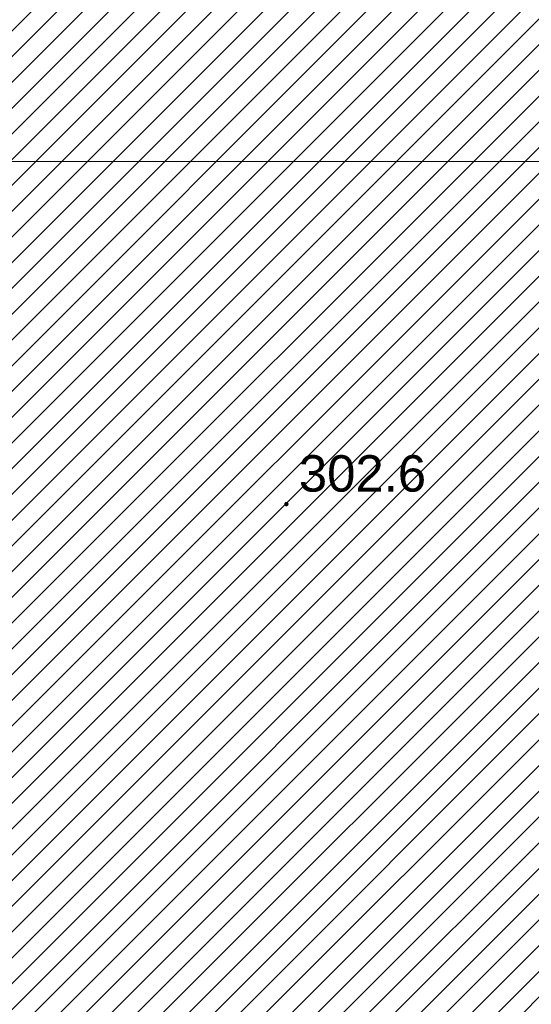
# Model space of a CAD drawing. Header units: metres. Extents: x 6567444 to 13135881, y 5574237 to 11149086.
# Tile 81 of 212: x 6567854 to 6567864, y 5574483 to 5574503. Entities that reach past the tile are written whole.
import ezdxf

# ---------------------------------------------------------------- set-up
doc = ezdxf.new("R2010")
doc.units = ezdxf.units.M
for name, color, linetype, lineweight in [('_MDCP$0$OTRN', 7, 'Continuous', 13), ('_MDCP$0$PARRA', 7, 'Continuous', 13), ('GE.I.6640.1.468.2024_MDCP_dodatkowe pomiary_12.03.2026$0$OTRN', 7, 'Continuous', 13), ('GE.I.6640.1.468.2024_MDCP_dodatkowe pomiary_12.03.2026$0$PARRA', 7, 'Continuous', 13)]:
    doc.layers.add(name, color=color, linetype=linetype, lineweight=lineweight)
for name, color, linetype in [('_MDCP$0$OTRN_O', 7, 'Continuous'), ('FORMA - Arch 01 - PZT 1 Strefy', 7, 'Continuous'), ('GE.I.6640.1.468.2024_MDCP_dodatkowe pomiary_12.03.2026$0$OTRN_O', 7, 'Continuous')]:
    doc.layers.add(name, color=color, linetype=linetype)
doc.styles.add('_MDCP$0$BDOT', font='arial.ttf', dxfattribs={"width": 0.9})
doc.styles.add('GE.I.6640.1.468.2024_MDCP_dodatkowe pomiary_12.03.2026$0$BDOT', font='arial.ttf', dxfattribs={"width": 0.9})
pattern_1 = [(45, (0, 0), (-0.265165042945, 0.265165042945), [])]

# ---------------------------------------------------------------- blocks, each defined once
blk = doc.blocks.new('_MDCP$0$OTRN')
at = {"layer": '_MDCP$0$OTRN', "color": 0, "const_width": 0.09}
blk.add_lwpolyline([(-0.045, 0, 1), (0.045, 0, 1)], format="xyb", close=True, dxfattribs=at)
at = {"layer": '_MDCP$0$OTRN_O', "color": 0, "style": '_MDCP$0$BDOT'}
blk.add_attdef('RZEDNA', (0.514, 0.515), '', height=1.5, dxfattribs=at)
blk = doc.blocks.new('_MDCP')
at = {"layer": '_MDCP$0$PARRA'}
for points in [[(6567600, 5574500), (6567600, 5574750), (6568000, 5574750), (6568000, 5574500)], [(6567600, 5574250), (6567600, 5574500), (6568000, 5574500), (6568000, 5574250)]]:
    blk.add_lwpolyline(points, close=True, dxfattribs=at)
at = {"layer": '_MDCP$0$OTRN', "color": 14, "xscale": 0.5, "yscale": 0.5, "zscale": 0.5}
blk.add_blockref('_MDCP$0$OTRN', (6567859.014, 5574492.941, 302.634), dxfattribs=at).add_auto_attribs({'RZEDNA': '302.6'})
blk = doc.blocks.new('GE.I.6640.1.468.2024_MDCP_dodatkowe pomiary_12.03.2026$0$OTRN')
at = {"layer": 'GE.I.6640.1.468.2024_MDCP_dodatkowe pomiary_12.03.2026$0$OTRN', "color": 0, "const_width": 0.09}
blk.add_lwpolyline([(-0.045, 0, 1), (0.045, 0, 1)], format="xyb", close=True, dxfattribs=at)
at = {"layer": 'GE.I.6640.1.468.2024_MDCP_dodatkowe pomiary_12.03.2026$0$OTRN_O', "color": 0, "style": 'GE.I.6640.1.468.2024_MDCP_dodatkowe pomiary_12.03.2026$0$BDOT'}
blk.add_attdef('RZEDNA', (0.514, 0.515), '', height=1.5, dxfattribs=at)
blk = doc.blocks.new('GE.I.6640.1.468.2024_MDCP_dodatkowe pomiary_12.03.2026')
at = {"layer": 'GE.I.6640.1.468.2024_MDCP_dodatkowe pomiary_12.03.2026$0$PARRA'}
for points in [[(6567600, 5574500), (6567600, 5574750), (6568000, 5574750), (6568000, 5574500)], [(6567600, 5574250), (6567600, 5574500), (6568000, 5574500), (6568000, 5574250)]]:
    blk.add_lwpolyline(points, close=True, dxfattribs=at)
at = {"layer": 'GE.I.6640.1.468.2024_MDCP_dodatkowe pomiary_12.03.2026$0$OTRN', "color": 14, "xscale": 0.5, "yscale": 0.5, "zscale": 0.5}
blk.add_blockref('GE.I.6640.1.468.2024_MDCP_dodatkowe pomiary_12.03.2026$0$OTRN', (6567859.014, 5574492.941, 302.634), dxfattribs=at).add_auto_attribs({'RZEDNA': '302.6'})

msp = doc.modelspace()

# ---------------------------------------------------------------- block references
at = {"layer": 'Defpoints'}
msp.add_blockref('GE.I.6640.1.468.2024_MDCP_dodatkowe pomiary_12.03.2026', (0, 0), dxfattribs=at)

# ---------------------------------------------------------------- next in the draw order: block references
msp.add_blockref('_MDCP', (0, 0))

# ---------------------------------------------------------------- next in the draw order: hatches: boundary and pattern name
at = {"layer": 'FORMA - Arch 01 - PZT 1 Strefy', "linetype": 'Continuous', "lineweight": 0, "true_color": 0x577933}
h = msp.add_hatch(dxfattribs=at)
h.set_pattern_fill('ANSI31', color=77, scale=3, style=0)
h.set_pattern_definition(pattern_1)
h.paths.add_polyline_path([(6567829, 5574517.24), (6567842.398, 5574471.118), (6567844.165, 5574471.632), (6567846.931, 5574462.111), (6567846.967, 5574484.472), (6567835.736, 5574536.73), (6567846.642, 5574539.074), (6567844.864, 5574547.35), (6567918.571, 5574563.191), (6567935.605, 5574483.933), (6567930.975, 5574476.768), (6567931.227, 5574475.595), (6567933.57, 5574476.098, 0.216609), (6567938.884, 5574480.085), (6567921.55, 5574567.86), (6567849.267, 5574550.953), (6567830.11, 5574546.47)])
at = {"layer": 'FORMA - Arch 01 - PZT 1 Strefy', "linetype": 'Continuous', "lineweight": 0, "ltscale": 5, "true_color": 0xf0e6d9}
h = msp.add_hatch(dxfattribs=at)
h.set_pattern_fill('ANSI31', color=254, scale=3, style=0)
h.set_pattern_definition(pattern_1)
h.paths.add_polyline_path([(6567838.111, 5574535.195), (6567853.217, 5574464.912), (6567877.761, 5574470.187), (6567866.729, 5574521.517), (6567916.781, 5574532.275), (6567914.712, 5574541.905), (6567920.576, 5574543.165), (6567916.794, 5574560.763), (6567847.239, 5574545.815), (6567849.018, 5574537.539)])

doc.saveas('drawing.dxf')
